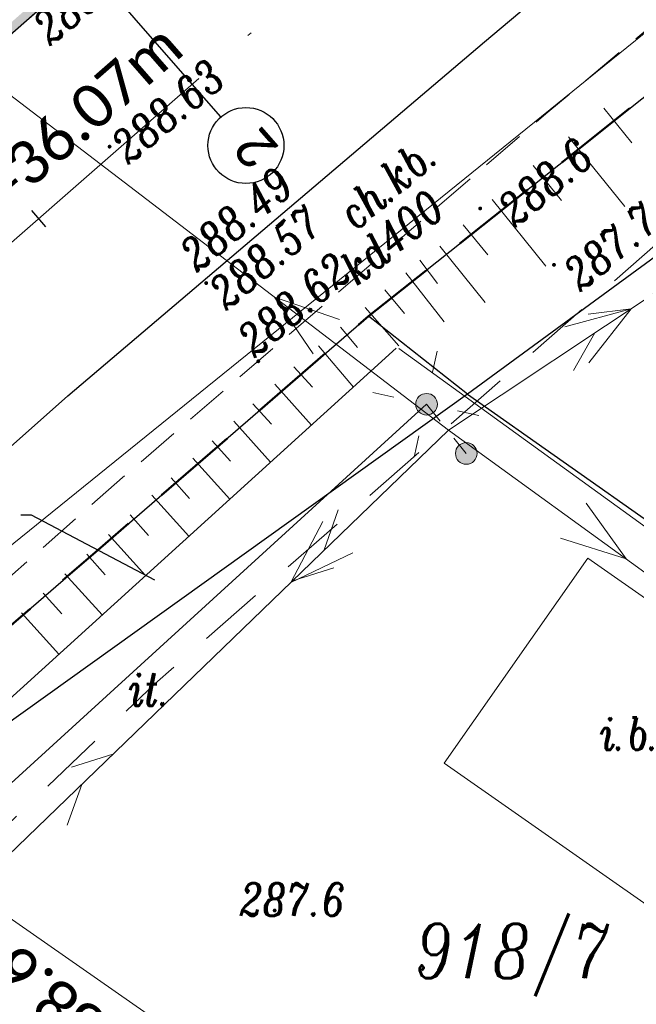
# Model space of a CAD drawing. Header units: metres. Extents: x -1 to 7476305, y 0 to 5497191.
# Tile 106 of 115: x 7475290 to 7475304, y 5497066 to 5497089. Entities that reach past the tile are written whole.
import ezdxf
from ezdxf.enums import TextEntityAlignment as Align

# ---------------------------------------------------------------- set-up
doc = ezdxf.new("R2010")
doc.units = ezdxf.units.M
for name, pattern in [('420-500', [1.5, 1, -0.5]), ('ACAD_ISO04W100', [30, 24, -3, 0, -3]), ('EGBO02-500', [2.5, 1.5, -1]), ('KTCR02-500', [1.5, 1, -0.5]), ('KTJZ01-500', [2, 1.5, -0.5]), ('slup-500', [1.75, -0.25, 0.5, -0.5, 0.5])]:
    doc.linetypes.add(name, pattern=pattern)
for name, color, linetype, lineweight, true_color in [('BUBZ01_1', 7, 'Continuous', 5, 0x0a0909), ('BUIB12_03', 7, 'Continuous', 5, 0x0a0909), ('EGBD03', 7, 'Continuous', 5, 0x0a0909), ('EGBO02', 7, 'Continuous', 5, 0x0a0909), ('KTCR02', 7, 'Continuous', 5, 0x0a0909), ('KTJZ01', 7, 'Continuous', 5, 0x0a0909), ('KTKR01', 7, 'Continuous', 5, 0x0a0909), ('KTOK05_01', 7, 'Continuous', 5, 0x0a0909), ('OBOP05_02', 7, 'Continuous', 5, 0x0a0909), ('RTPW01', 7, 'Continuous', 5, 0x0a0909), ('RTPW02', 7, 'Continuous', 5, 0x0a0909), ('suepnn', 7, 'Continuous', 5, 0x0a0909), ('SUPK_01', 7, 'Continuous', 5, 0x0a0909), ('SUSM01', 7, 'Continuous', 5, 0x0a0909), ('SUSM04_01_E', 7, 'Continuous', 5, 0x0a0909), ('sutp', 7, 'Continuous', 5, 0x0a0909), ('UEEPA_512', 7, 'Continuous', 5, 0x0a0909)]:
    doc.layers.add(name, color=color, linetype=linetype, lineweight=lineweight, true_color=true_color)
for name, color, linetype in [('C-DROGI-PRZEKROJE', 7, 'Continuous'), ('C-DROGI-SYTUACJA', 7, 'Continuous'), ('C-DROGI-SYTUACJA-ETYKIETY', 7, 'Continuous'), ('C-SIECI-STRUKTURY-ETYKIETY', 154, 'Continuous'), ('D_Granice pasa drogowego', 30, '420-500'), ('S-5_wymiary', 6, 'Continuous')]:
    doc.layers.add(name, color=color, linetype=linetype)
doc.layers.add('D_opis', color=7, linetype='Continuous', lineweight=18, plot=False)
doc.layers.add('S-5_opis_poprzeczka', color=7, linetype='Continuous', lineweight=25)
doc.styles.add('! rom po 1.8mm', font='calibri.ttf', dxfattribs={"height": 0.9})
doc.styles.add('KAMIL', font='calibri.ttf', dxfattribs={"height": 0.75})
doc.styles.add('romans_pochyl', font='calibri.ttf', dxfattribs={"height": 0.75})
doc.styles.add('Style-ITALIC_1250', font='ITALIC_1250.shx')
doc.linetypes.add('KTOK05_01-500', pattern='A,3.75,[13,dgnlstyle-rozp_2015.shx,S=0.002778,R=0,X=0,Y=0],3.75', length=7.5)
doc.dimstyles.new('! 500', dxfattribs={"dimscale": 5, "dimtxt": 0.9, "dimasz": 0.18, "dimexe": 0.08, "dimexo": 0.04, "dimgap": 0.07, "dimtad": 1, "dimzin": 1, "dimtxsty": '! rom po 1.8mm', "dimcen": 0.09, "dimclrd": 256, "dimclre": 256, "dimclrt": 256, "dimazin": 1, "dimtfac": 1, "dimtix": 1, "dimtmove": 1, "dimatfit": 1, "dimfxl": 0.2, "dimlwd": -1, "dimlwe": -1, "dimarcsym": 0})

# ---------------------------------------------------------------- blocks, each defined once
blk = doc.blocks.new('*D131')
at = {"layer": 'D_opis', "transparency": 16777216}
for p, q in [((7475285.085, 5497071.614), (7475313.148, 5497052.057)), ((7475313.064, 5497052.006), (7475266.284, 5496984.879)), ((7475238.202, 5497004.339), (7475266.265, 5496984.782))]:
    blk.add_line(p, q, dxfattribs=at)
at = {"layer": 'D_opis', "lineweight": 30, "transparency": 16777216}
for points in [[(7475313.051, 5497052.014), (7475313.076, 5497051.997), (7475313.115, 5497052.08)], [(7475266.271, 5496984.888), (7475266.296, 5496984.87), (7475266.232, 5496984.805)]]:
    blk.add_solid(points, dxfattribs=at)
at = {"layer": 'Defpoints', "color": 0, "lineweight": 30, "transparency": 16777216}
for p in [(7475285.068, 5497071.625), (7475238.185, 5497004.351), (7475266.232, 5496984.805)]:
    blk.add_point(p, dxfattribs=at)
at = {"layer": 'D_opis', "lineweight": 30, "transparency": 16777216, "insert": (7475288.525, 5497019.243), "char_height": 0.9, "attachment_point": 5, "rotation": 55.1278, "style": '! rom po 1.8mm'}
blk.add_mtext('istn. chodnik do odtworzenia\\Pdł. 82,00m', dxfattribs=at)
blk = doc.blocks.new('RTPW02')
at = {"layer": 'RTPW02', "linetype": 'Continuous', "lineweight": 13, "true_color": 0x0a0909}
h = blk.add_hatch(color=18, dxfattribs=at)
edge = h.paths.add_edge_path()
edge.add_arc((0, 0), 0.045, 0, 360)
blk = doc.blocks.new('RTPW01')
at = {"layer": 'RTPW01', "linetype": 'Continuous', "lineweight": 13, "true_color": 0x0a0909}
h = blk.add_hatch(color=18, dxfattribs=at)
edge = h.paths.add_edge_path()
edge.add_arc((0, 0), 0.045, 0, 360)
blk = doc.blocks.new('510')
at = {"layer": 'SUSM04_01_E', "linetype": 'Continuous', "lineweight": 13, "true_color": 0x7a7a7a}
h = blk.add_hatch(color=8, dxfattribs=at)
edge = h.paths.add_edge_path()
edge.add_arc((0, 0), 0.25, 0, 360)
at = {"layer": 'SUSM04_01_E', "color": 18, "linetype": 'Continuous', "lineweight": 13, "true_color": 0x0a0909}
blk.add_circle((0, 0), 0.25, dxfattribs=at)
blk = doc.blocks.new('SUSM01_1')
at = {"layer": 'SUSM01', "color": 18, "linetype": 'Continuous', "lineweight": 13, "true_color": 0x0a0909}
for p, q in [((-0.543, 0.545), (-0.897, 0.899)), ((0.517, 0.545), (0.871, 0.899)), ((-0.897, -0.869), (-0.543, -0.515)), ((0.871, -0.869), (0.517, -0.515))]:
    blk.add_line(p, q, dxfattribs=at)
blk = doc.blocks.new('MDCP_klauzula')
at = {"layer": 'BUBZ01_1', "color": 252, "linetype": 'Continuous', "lineweight": 18}
for p, q in [((7475304.355, 5497086.031), (7475303.706, 5497086.83)), ((7475304.196, 5497084.565), (7475302.893, 5497086.17)), ((7475302.733, 5497084.705), (7475302.08, 5497085.51)), ((7475301.133, 5497084.729), (7475302.372, 5497083.192)), ((7475301.032, 5497083.453), (7475300.465, 5497084.146)), ((7475300.975, 5497082.357), (7475299.927, 5497083.655)), ((7475299.877, 5497082.789), (7475299.466, 5497083.328)), ((7475300.033, 5497081.905), (7475299.149, 5497083.04)), ((7475298.663, 5497082.643), (7475299.114, 5497082.104)), ((7475298.982, 5497081.353), (7475298.207, 5497082.242)), ((7475298.036, 5497081.32), (7475297.64, 5497081.785)), ((7475297.937, 5497080.405), (7475297.132, 5497081.353)), ((7475296.992, 5497080.402), (7475296.568, 5497080.871)), ((7475296.973, 5497079.531), (7475296.124, 5497080.47)), ((7475296.049, 5497079.548), (7475295.624, 5497080.019)), ((7475296.03, 5497078.676), (7475295.18, 5497079.617)), ((7475295.106, 5497078.695), (7475294.68, 5497079.166)), ((7475295.088, 5497077.821), (7475294.236, 5497078.765)), ((7475294.162, 5497077.841), (7475293.736, 5497078.313)), ((7475294.145, 5497076.967), (7475293.292, 5497077.912)), ((7475293.219, 5497076.987), (7475292.792, 5497077.46)), ((7475293.148, 5497076.062), (7475292.292, 5497077.009)), ((7475292.22, 5497076.083), (7475291.792, 5497076.557)), ((7475292.15, 5497075.157), (7475291.292, 5497076.106)), ((7475291.222, 5497075.179), (7475290.792, 5497075.655)), ((7475291.152, 5497074.252), (7475290.293, 5497075.203))]:
    blk.add_line(p, q, dxfattribs=at)
at = {"layer": 'BUIB12_03', "color": 252, "linetype": 'Continuous', "lineweight": 18, "flags": 128}
blk.add_lwpolyline([(7475303.339, 5497076.466), (7475308.325, 5497072.979), (7475305.018, 5497068.251), (7475300.032, 5497071.739), (7475303.339, 5497076.466)], close=True, dxfattribs=at)
at = {"layer": 'EGBD03', "color": 96, "linetype": 'Continuous', "lineweight": 30}
for q in [(7475298.288, 5497082.039), (7475319.918, 5497066.604)]:
    blk.add_line((7475300.571, 5497080.242), q, dxfattribs=at)
at = {"layer": 'EGBD03', "color": 96, "linetype": 'Continuous', "lineweight": 30, "flags": 128}
for points in [[(7475283.737, 5497068.192), (7475289.77, 5497074.68), (7475298.288, 5497082.039), (7475318.081, 5497097.784)], [(7475321.648, 5497095.668), (7475317.98, 5497092.998), (7475300.571, 5497080.242), (7475283.737, 5497068.192)], [(7475293.364, 5497075.954), (7475290.524, 5497077.456), (7475290.274, 5497077.456)]]:
    blk.add_lwpolyline(points, dxfattribs=at)
at = {"layer": 'EGBO02', "color": 252, "linetype": 'EGBO02-500', "lineweight": 18, "flags": 128}
blk.add_lwpolyline([(7475310.722, 5497088.786), (7475293.365, 5497073.57), (7475280.887, 5497061.635), (7475269.087, 5497050.145), (7475260.656, 5497040.742), (7475252.665, 5497026.697), (7475247.491, 5497016.342), (7475242.529, 5497005.703), (7475231.803, 5496984.157), (7475223.059, 5496966.836), (7475208.823, 5496940.062), (7475188.311, 5496901.265), (7475181.318, 5496888.389), (7475171.576, 5496875.579), (7475162.425, 5496863.399)], dxfattribs=at)
at = {"layer": 'KTCR02', "color": 252, "linetype": 'KTCR02-500', "lineweight": 18, "flags": 128}
blk.add_lwpolyline([(7475318.09, 5497102.78), (7475319.59, 5497101.07), (7475316.43, 5497098.44), (7475313, 5497095.57), (7475302.42, 5497086.74), (7475292.62, 5497078.32), (7475284.25, 5497070.97), (7475282.24, 5497069.06), (7475278.27, 5497065.23), (7475276.37, 5497063.29), (7475271.56, 5497058.19), (7475266.97, 5497052.93), (7475261.4, 5497045.58), (7475256.95, 5497038.97), (7475254.55, 5497035.06), (7475250.74, 5497028.48), (7475249.26, 5497025.96), (7475246.67, 5497021.06), (7475242.67, 5497013.29), (7475239.43, 5497006.85), (7475237.53, 5497003), (7475227.8, 5496982.89)], dxfattribs=at)
at = {"layer": 'KTJZ01', "color": 252, "linetype": 'KTJZ01-500', "lineweight": 18, "flags": 128}
blk.add_lwpolyline([(7474940.948, 5496678.227), (7474942.744, 5496679.768), (7474947.468, 5496684.472), (7474951.738, 5496688.783), (7474958.027, 5496695.193), (7474962.097, 5496699.235), (7474965.673, 5496702.794), (7474969.754, 5496707.034), (7474981.843, 5496719.552), (7474986.871, 5496724.456), (7474990.284, 5496728.016), (7474993.046, 5496730.57), (7474995.803, 5496733.399), (7474999.755, 5496737.308), (7475005.043, 5496742.399), (7475009.082, 5496746.263), (7475016.386, 5496752.922), (7475018.661, 5496754.834), (7475020.089, 5496756.127), (7475022.831, 5496758.571), (7475025.815, 5496761.182), (7475031.927, 5496766.616), (7475037.923, 5496771.877), (7475045.276, 5496778.075), (7475048.776, 5496780.871), (7475053.275, 5496784.409), (7475057.865, 5496787.982), (7475065.68, 5496793.821), (7475071.675, 5496798.251), (7475080.197, 5496804.617), (7475085.951, 5496808.863), (7475092.068, 5496813.415), (7475094.463, 5496815.318), (7475099.029, 5496818.877), (7475104.515, 5496823.229), (7475105.014, 5496823.868), (7475110.261, 5496828.106), (7475116.671, 5496833.487), (7475121.299, 5496837.758), (7475127.388, 5496843.57), (7475133.626, 5496849.85), (7475138.23, 5496854.845), (7475143.855, 5496861.074), (7475148.205, 5496866.026), (7475154.747, 5496873.863), (7475160.368, 5496880.935), (7475164.02, 5496885.897), (7475167.465, 5496890.774), (7475169.395, 5496893.556), (7475177.645, 5496905.781), (7475183.716, 5496915.79), (7475187.356, 5496922.37), (7475191.312, 5496929.431), (7475194.505, 5496935.684), (7475198.366, 5496943.242), (7475201.584, 5496949.716), (7475204.91, 5496956.567), (7475209.898, 5496967.043), (7475214.268, 5496976.102), (7475219.085, 5496986.161), (7475221.068, 5496990.37), (7475223.563, 5496995.716), (7475227.167, 5497003.081), (7475229.52, 5497008.043), (7475233.202, 5497015.17), (7475236.644, 5497022.005), (7475242.538, 5497033.041), (7475245.538, 5497037.898), (7475247.914, 5497042.007), (7475248.707, 5497043.191), (7475252.159, 5497048.588), (7475253.518, 5497050.557), (7475256.496, 5497054.779), (7475262.407, 5497062.145), (7475264.477, 5497064.71), (7475272.511, 5497072.714), (7475276.959, 5497077.087), (7475283.019, 5497082.422), (7475288.616, 5497087.275), (7475294.096, 5497092.097)], dxfattribs=at)
at = {"layer": 'KTKR01', "color": 252, "linetype": 'Continuous', "lineweight": 18, "flags": 128}
blk.add_lwpolyline([(7475248.4, 5497028.94), (7475252.58, 5497036.21), (7475255.06, 5497040.12), (7475259.57, 5497046.81), (7475265.36, 5497054.54), (7475270, 5497059.8), (7475274.82, 5497064.93), (7475281.29, 5497071.24), (7475282.05, 5497071.93), (7475291.36, 5497080.2), (7475300.96, 5497088.36), (7475309.73, 5497095.73), (7475310.51, 5497096.37), (7475316.61, 5497101.48), (7475318.09, 5497102.78), (7475330.5, 5497113.22)], dxfattribs=at)
at = {"layer": 'KTOK05_01', "color": 252, "linetype": 'KTOK05_01-500', "lineweight": 18}
blk.add_line((7475298.982, 5497081.291), (7475319.657, 5497066.34), dxfattribs=at)
at = {"layer": 'KTOK05_01', "color": 252, "linetype": 'KTOK05_01-500', "lineweight": 18, "flags": 128}
blk.add_lwpolyline([(7475298.185, 5497057.692), (7475284.251, 5497067.993), (7475298.923, 5497081.3)], dxfattribs=at)
at = {"layer": 'OBOP05_02', "color": 252, "linetype": 'Continuous', "lineweight": 18, "flags": 128}
blk.add_lwpolyline([(7475298.364, 5497058.828), (7475287.958, 5497066.233), (7475286.095, 5497067.679), (7475299.624, 5497080.008)], dxfattribs=at)
at = {"layer": 'suepnn', "color": 1, "linetype": 'Continuous', "lineweight": 13, "true_color": 0xfa0000}
for q in [(7475265.465, 5497105.897), (7475321.88, 5497093.89), (7475279.69, 5497059.683), (7475319.029, 5497065.705)]:
    blk.add_line((7475300.133, 5497079.412), q, dxfattribs=at)
at = {"layer": 'suepnn', "color": 1, "linetype": 'Continuous', "lineweight": 13, "true_color": 0xfa0000, "flags": 128}
for points in [[(7475297.008, 5497081.17), (7475296.12, 5497082.478), (7475297.615, 5497081.965)], [(7475302.811, 5497081.796), (7475304.336, 5497082.211), (7475303.365, 5497080.963)], [(7475303.3, 5497077.732), (7475304.221, 5497076.447), (7475302.713, 5497076.923)], [(7475297.926, 5497076.587), (7475296.499, 5497075.905), (7475297.231, 5497077.307)]]:
    blk.add_lwpolyline(points, dxfattribs=at)
at = {"layer": 'SUPK_01', "color": 36, "linetype": 'Continuous', "lineweight": 13, "true_color": 0x803300}
blk.add_line((7475283.66, 5497071.59), (7475321.861, 5497102.483), dxfattribs=at)
at = {"layer": 'sutp', "color": 30, "linetype": 'Continuous', "lineweight": 13, "true_color": 0xff9100}
for p, q in [((7475300.133, 5497079.412), (7475321.88, 5497093.89)), ((7475304.336, 5497082.211), (7475303.344, 5497082.087)), ((7475303.504, 5497081.657), (7475303.007, 5497080.789)), ((7475279.69, 5497059.683), (7475300.133, 5497079.412)), ((7475297.255, 5497076.635), (7475297.588, 5497077.577)), ((7475296.535, 5497075.94), (7475297.489, 5497076.239)), ((7475292.397, 5497071.947), (7475291.443, 5497071.648)), ((7475291.678, 5497071.253), (7475291.345, 5497070.31))]:
    blk.add_line(p, q, dxfattribs=at)
at = {"layer": 'UEEPA_512', "color": 252, "linetype": 'slup-500', "lineweight": 18}
blk.add_line((7475299.624, 5497080.008), (7475300.54, 5497078.877), dxfattribs=at)
at = {"layer": 'RTPW01', "color": 252, "linetype": 'Continuous', "lineweight": 18}
for p in [(7475300.86, 5497084.52), (7475302.56, 5497083.22), (7475296.124, 5497068.346)]:
    blk.add_blockref('RTPW01', p, dxfattribs=at)
at = {"layer": 'RTPW02', "color": 252, "linetype": 'Continuous', "lineweight": 18}
for p in [(7475292.32, 5497085.944), (7475294.359, 5497083.111), (7475294.546, 5497082.801), (7475295.747, 5497080.999)]:
    blk.add_blockref('RTPW02', p, dxfattribs=at)
at = {"layer": 'SUSM01', "color": 252, "linetype": 'Continuous', "lineweight": 18, "rotation": 32.7210328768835}
blk.add_blockref('SUSM01_1', (7475299.624, 5497080.008), dxfattribs=at)
at = {"layer": 'SUSM04_01_E', "color": 252, "linetype": 'Continuous', "lineweight": 18}
for p in [(7475299.624, 5497080.008), (7475300.54, 5497078.877)]:
    blk.add_blockref('510', p, dxfattribs=at)
at = {"layer": 'BUIB12_03', "color": 252, "linetype": 'Continuous', "lineweight": 18, "style": 'Style-ITALIC_1250', "width": 0.8}
blk.add_text('i.b.', height=0.75, dxfattribs=at).set_placement((7475303.623, 5497072.046))
at = {"layer": 'EGBD03', "color": 96, "linetype": 'Continuous', "lineweight": 30, "style": 'Style-ITALIC_1250', "width": 0.8}
blk.add_text('918/7', height=1.25, dxfattribs=at).set_placement((7475299.343, 5497066.788))
at = {"layer": 'KTKR01', "color": 252, "linetype": 'Continuous', "lineweight": 18, "style": 'Style-ITALIC_1250', "width": 0.8}
blk.add_text('ch.kb.', height=0.75, rotation=40.3645, dxfattribs=at).set_placement((7475297.994, 5497083.994))
at = {"layer": 'OBOP05_02', "color": 252, "linetype": 'Continuous', "lineweight": 18, "style": 'Style-ITALIC_1250', "width": 0.8}
blk.add_text('it.', height=0.75, dxfattribs=at).set_placement((7475292.765, 5497073.064))
at = {"layer": 'RTPW01', "color": 252, "linetype": 'Continuous', "lineweight": 18, "style": 'Style-ITALIC_1250', "width": 0.8}
for s, p in [('288.6', (7475301.658, 5497084.066)), ('287.7', (7475303.17, 5497082.586))]:
    blk.add_text(s, height=0.75, rotation=39.4735, dxfattribs=at).set_placement(p)
blk.add_text('287.6', height=0.75, dxfattribs=at).set_placement((7475295.316, 5497068.225))
at = {"layer": 'RTPW02', "color": 252, "linetype": 'Continuous', "lineweight": 18, "style": 'Style-ITALIC_1250', "width": 0.8}
for s, p in [('288.69', (7475290.949, 5497088.252)), ('288.63', (7475292.753, 5497085.516)), ('288.49', (7475294.334, 5497083.028)), ('288.57', (7475295.007, 5497082.155)), ('288.62', (7475295.661, 5497081.063))]:
    blk.add_text(s, height=0.75, rotation=39.8642, dxfattribs=at).set_placement(p)
at = {"layer": 'SUPK_01', "color": 36, "linetype": 'Continuous', "lineweight": 13, "true_color": 0x803300, "style": 'Style-ITALIC_1250', "width": 0.8}
blk.add_text('kd400', height=0.75, rotation=38.9623, dxfattribs=at).set_placement((7475298.83, 5497083.858), align=Align.MIDDLE_CENTER)
blk = doc.blocks.new('AeccTickLine')
at = {"color": 0, "linetype": 'ByBlock', "lineweight": -2}
blk.add_line((0, 1), (0, -1), dxfattribs=at)
blk = doc.blocks.new('kolo')
at = {"layer": 'S-5_wymiary'}
blk.add_circle((-0.91, 0), 0.91, dxfattribs=at)

msp = doc.modelspace()

# ---------------------------------------------------------------- linework, layer by layer
at = {"layer": 'D_Granice pasa drogowego', "lineweight": 50, "ltscale": 2, "flags": 128}
msp.add_lwpolyline([(7474871.194, 5496602.021), (7474875.844, 5496605.985), (7474886.51, 5496614.328), (7474893.187, 5496619.551), (7474906.364, 5496629.859), (7474908.002, 5496630.38), (7474914.804, 5496638.74), (7474928.905, 5496651.777), (7474946.406, 5496669.552), (7474957.321, 5496680.639), (7474994.148, 5496718.045), (7475014.642, 5496738.841), (7475028.014, 5496750.844), (7475033.755, 5496755.998), (7475037.841, 5496759.479), (7475046.672, 5496767.002), (7475050.423, 5496770.198), (7475056.626, 5496775.2), (7475065.197, 5496781.478), (7475069.506, 5496784.668), (7475083.953, 5496795.64), (7475091.313, 5496801.229), (7475097.69, 5496806.073), (7475103.398, 5496810.407), (7475110.576, 5496816.081), (7475114.68, 5496819.326), (7475120.064, 5496824.042), (7475130.991, 5496833.37), (7475144.36, 5496846.35), (7475159.914, 5496864.742), (7475165.321, 5496871.433), (7475168.549, 5496875.377), (7475175.09, 5496884.328), (7475189.457, 5496903.989), (7475193.179, 5496911.075), (7475198.108, 5496920.456), (7475202.904, 5496929.586), (7475209.984, 5496944.676), (7475224.229, 5496974.661), (7475228.871, 5496985.456), (7475234.774, 5496999.181), (7475235.211, 5497000), (7475244.883, 5497018.143), (7475247.158, 5497021.622), (7475253.509, 5497032.362), (7475263.655, 5497046.357), (7475275.03, 5497059.7), (7475278.404, 5497063.267), (7475280.249, 5497065.127), (7475283.737, 5497068.192), (7475289.77, 5497074.68), (7475292.049, 5497076.649), (7475298.288, 5497082.039), (7475318.081, 5497097.784), (7475318.6, 5497101.12), (7475308.342, 5497109.277), (7475299.764, 5497105.915), (7475300.031, 5497102.685), (7475290.434, 5497094.878), (7475285.765, 5497091.08), (7475277.631, 5497083.259), (7475263.588, 5497069.572), (7475259.571, 5497065.54), (7475255.16, 5497060.7), (7475248.447, 5497051.193), (7475241.071, 5497040.575), (7475236.851, 5497034.5), (7475232.87, 5497026.192), (7475228.603, 5497017.286), (7475222.129, 5497003.773), (7475221.6, 5497002.67), (7475223.058, 5497002.07), (7475222.491, 5496999.056), (7475222.104, 5496998.239), (7475217.488, 5496988.479), (7475214.662, 5496982.503), (7475211.997, 5496976.871), (7475210.402, 5496973.497), (7475207.108, 5496966.534), (7475200.594, 5496952.761), (7475195.041, 5496942.357), (7475186.706, 5496926.741), (7475181.863, 5496917.665), (7475180.812, 5496915.697), (7475174.258, 5496906.159), (7475161.354, 5496887.311), (7475156.287, 5496881.059), (7475137.148, 5496857.357), (7475129.378, 5496848.794), (7475126.377, 5496845.473), (7475122.357, 5496841.906), (7475113.346, 5496833.897), (7475108.201, 5496829.327), (7475103.572, 5496825.562), (7475101.251, 5496823.675), (7475097.151, 5496820.343), (7475092.412, 5496817.061), (7475083.189, 5496810.712), (7475063.35, 5496796.429), (7475055.25, 5496790.597), (7475035.25, 5496773.04), (7475032.26, 5496770.67), (7475010.572, 5496750.962), (7475002.025, 5496743.149), (7474993.311, 5496735.182), (7474991.33, 5496733.29), (7474987.11, 5496729.262), (7474981.728, 5496724.125), (7474978.688, 5496721.224), (7474975.041, 5496717.744), (7474967.615, 5496710.352), (7474955.357, 5496698.026), (7474948.808, 5496691.442), (7474943.173, 5496685.776), (7474941.426, 5496684.019), (7474940.056, 5496682.642), (7474939.655, 5496682.287), (7474931.483, 5496675.053), (7474923.147, 5496667.674), (7474919.881, 5496664.783), (7474908.976, 5496655.13), (7474905.9, 5496652.407), (7474901.86, 5496653.48)], dxfattribs=at)

# ---------------------------------------------------------------- dimensions: what is measured, and where the dimension line sits
at = {"layer": 'D_opis', "lineweight": 30}
dim = msp.add_aligned_dim(p1=(7475285.068, 5497071.625), p2=(7475238.185, 5497004.351), distance=34.186, text='istn. chodnik do odtworzenia\\Pdł. <>m', dimstyle='! 500', override={"dimscale": 0.5}, dxfattribs=at)
dim.commit()
dim.dimension.update_dxf_attribs({"geometry": '*D131', "text_midpoint": (7475288.525, 5497019.243)})

# ---------------------------------------------------------------- next in the draw order: block references
at = {"layer": 'RTPW01', "color": 18, "lineweight": 30, "true_color": 0x000000}
msp.add_blockref('MDCP_klauzula', (0, 0), dxfattribs=at)

# ---------------------------------------------------------------- next in the draw order: hatches: boundary and pattern name
at = {"layer": 'C-DROGI-PRZEKROJE', "linetype": 'Continuous', "lineweight": -3}
msp.add_hatch(color=5, dxfattribs=at).paths.add_polyline_path([(7475299.487, 5497097.009), (7475299.009, 5497096.579), (7475294.096, 5497092.097), (7475288.616, 5497087.275), (7475283.019, 5497082.422), (7475280.767, 5497080.439), (7475276.959, 5497077.087), (7475276.244, 5497076.384), (7475275.381, 5497075.536), (7475274.463, 5497074.634), (7475274.325, 5497074.497), (7475273.574, 5497073.759), (7475273.081, 5497073.274), (7475272.822, 5497073.02), (7475272.511, 5497072.714), (7475272.203, 5497072.407), (7475266.58, 5497066.805), (7475266.434, 5497066.942), (7475272.065, 5497072.553), (7475272.373, 5497072.86), (7475272.684, 5497073.165), (7475272.943, 5497073.42), (7475273.436, 5497073.905), (7475274.187, 5497074.643), (7475274.326, 5497074.779), (7475275.243, 5497075.681), (7475276.112, 5497076.535), (7475276.827, 5497077.238), (7475280.635, 5497080.59), (7475282.887, 5497082.573), (7475288.484, 5497087.426), (7475293.964, 5497092.248), (7475298.877, 5497096.73), (7475299.355, 5497097.16), (7475299.487, 5497097.009)], flags=0)

# ---------------------------------------------------------------- next in the draw order: linework, layer by layer
at = {"layer": 'C-DROGI-PRZEKROJE', "color": 7, "linetype": 'Continuous', "lineweight": -3}
msp.add_polyline3d([(7475299.487, 5497097.009, 288.639), (7475299.009, 5497096.579, 288.652), (7475294.096, 5497092.097, 288.644), (7475288.616, 5497087.275, 288.68), (7475283.019, 5497082.422, 288.712), (7475280.767, 5497080.439, 288.686), (7475276.959, 5497077.087, 288.759), (7475276.244, 5497076.384, 288.764), (7475275.381, 5497075.536, 288.771), (7475274.463, 5497074.634, 288.777), (7475274.325, 5497074.497, 288.778), (7475273.574, 5497073.759, 288.784), (7475273.081, 5497073.274, 288.788), (7475272.822, 5497073.02, 288.79), (7475272.511, 5497072.714, 288.807), (7475272.203, 5497072.407, 288.64), (7475266.58, 5497066.805, 288.812)], dxfattribs=at)
at = {"layer": 'C-DROGI-PRZEKROJE', "color": 10, "linetype": 'Continuous', "lineweight": 15, "ltscale": 0.3}
msp.add_polyline3d([(7475299.487, 5497097.009, 288.659), (7475299.009, 5497096.579, 288.672), (7475294.096, 5497092.097, 288.664), (7475288.616, 5497087.275, 288.7), (7475283.019, 5497082.422, 288.732), (7475280.767, 5497080.439, 288.706), (7475276.959, 5497077.087, 288.779), (7475276.244, 5497076.384, 288.784), (7475275.381, 5497075.536, 288.791), (7475274.463, 5497074.634, 288.797), (7475274.325, 5497074.497, 288.798), (7475273.574, 5497073.759, 288.804), (7475273.081, 5497073.274, 288.808), (7475272.822, 5497073.02, 288.81), (7475272.511, 5497072.714, 288.827), (7475272.203, 5497072.407, 288.66), (7475266.58, 5497066.805, 288.832)], dxfattribs=at)
at = {"layer": 'C-DROGI-SYTUACJA', "color": 1, "linetype": 'ACAD_ISO04W100', "lineweight": 15, "ltscale": 0.5, "flags": 128}
msp.add_lwpolyline([(7475305.74, 5497097.457), (7475278.592, 5497073.701), (7475274.574, 5497069.901)], dxfattribs=at)
at = {"layer": 'C-DROGI-SYTUACJA', "color": 7, "linetype": 'Continuous', "lineweight": 30}
msp.add_polyline3d([(7475248.4, 5497028.94, 288.523), (7475252.58, 5497036.21, 288.506), (7475255.06, 5497040.12, 288.492), (7475259.57, 5497046.81, 288.489), (7475265.36, 5497054.54, 288.487), (7475270, 5497059.8, 288.506), (7475274.82, 5497064.93, 288.488), (7475281.29, 5497071.24, 288.472), (7475282.05, 5497071.93, 288.462), (7475291.36, 5497080.2, 288.515), (7475300.96, 5497088.36, 288.589), (7475309.73, 5497095.73, 289.14), (7475310.51, 5497096.37, 289.096), (7475316.61, 5497101.48, 288.628), (7475318.09, 5497102.78, 288.645)], dxfattribs=at)
at = {"layer": 'S-5_opis_poprzeczka', "color": 7, "linetype": 'Continuous', "lineweight": 25}
msp.add_lwpolyline([(7475294.885, 5497086.629), (7475294.226, 5497087.382), (7475287.641, 5497094.908)], dxfattribs=at)

# ---------------------------------------------------------------- next in the draw order: block references
at = {"layer": 'C-DROGI-SYTUACJA-ETYKIETY', "color": 7, "linetype": 'Continuous', "lineweight": 30, "xscale": 0.25, "yscale": 0.25, "zscale": 0.25, "rotation": 221.187808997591}
msp.add_blockref('AeccTickLine', (7475290.689, 5497084.286), dxfattribs=at)
at = {"layer": 'S-5_opis_poprzeczka', "color": 7, "linetype": 'Continuous', "lineweight": 25, "xscale": 0.9614294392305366, "yscale": 0.9614294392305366, "zscale": 0.9614294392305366, "rotation": 131.1878089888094}
msp.add_blockref('kolo', (7475294.885, 5497086.629), dxfattribs=at)

# ---------------------------------------------------------------- next in the draw order: texts
at = {"layer": 'C-DROGI-SYTUACJA-ETYKIETY', "color": 7, "linetype": 'Continuous', "lineweight": -3, "insert": (7475291.754, 5497086.049), "char_height": 1, "attachment_point": 8, "rotation": 41.1878, "style": 'KAMIL'}
msp.add_mtext('L=36.07m', dxfattribs=at)
at = {"layer": 'C-SIECI-STRUKTURY-ETYKIETY', "color": 154, "linetype": 'Continuous', "lineweight": -3, "insert": (7475292.458, 5497065.777, 288.655), "char_height": 1, "attachment_point": 8, "rotation": 140.499, "style": 'KAMIL'}
msp.add_mtext('KM 2+453.67 ∅{\\fCalibri|b0|i0|c238|p34;1}000mm\\Prz.w.288.66', dxfattribs=at)
at = {"layer": 'S-5_opis_poprzeczka', "color": 7, "linetype": 'Continuous', "lineweight": 25, "insert": (7475296.255, 5497085.918), "char_height": 0.9, "attachment_point": 7, "rotation": 131.1878, "style": 'romans_pochyl'}
msp.add_mtext('{\\fCalibri|b0|i0|c238|p34;2}', dxfattribs=at)

doc.saveas('drawing.dxf')
